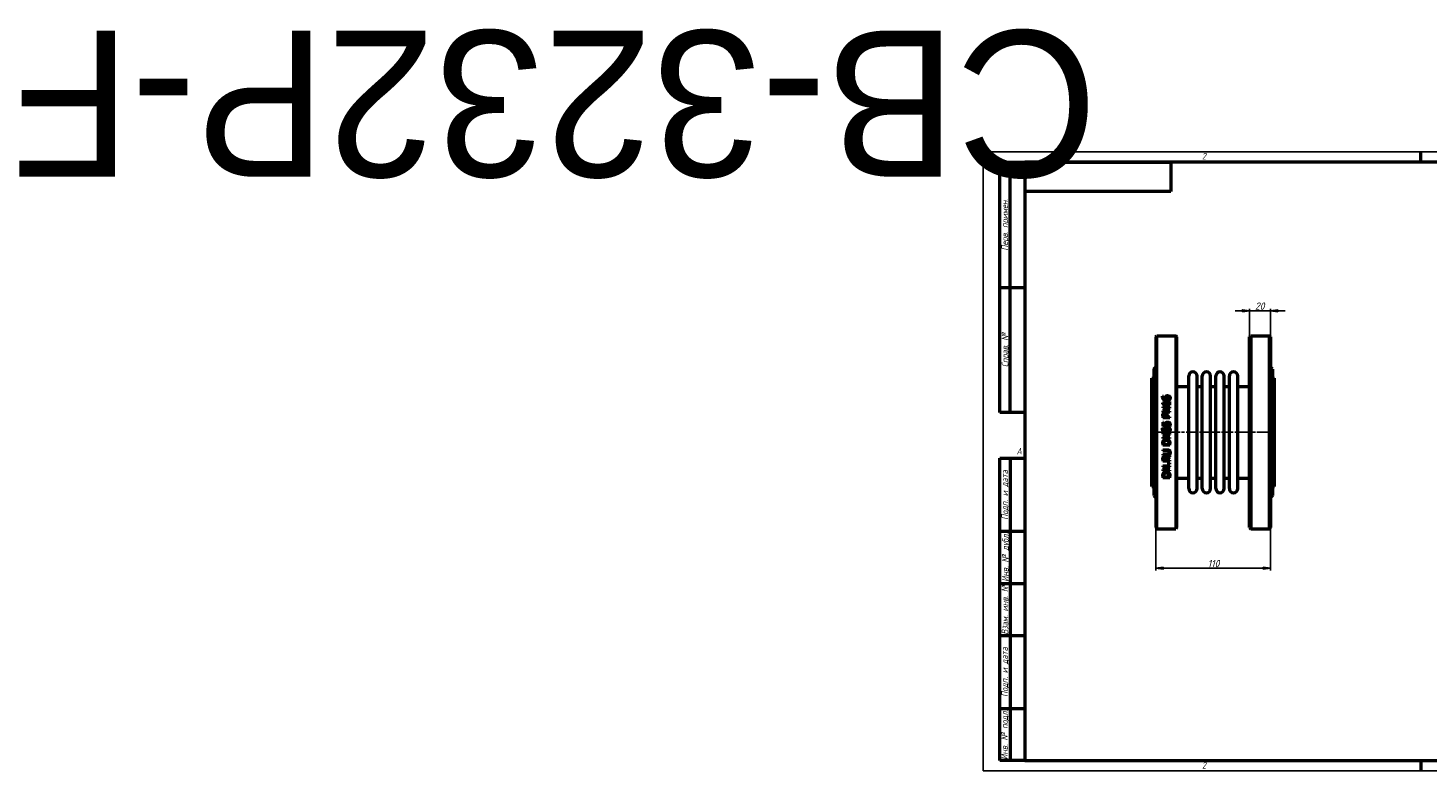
# Model space of a CAD drawing. Header units: millimetres. Extents: x -917 to 5364, y -139 to 713.
# Tile 1 of 4: x -917 to 427, y 0 to 713. Entities that reach past the tile are written whole.
import ezdxf
from ezdxf.enums import TextEntityAlignment as Align

# ---------------------------------------------------------------- set-up
doc = ezdxf.new("R2018")
doc.units = ezdxf.units.MM
doc.header["$LTSCALE"] = 2
doc.linetypes.add('CHAIN', pattern=[0.7087, 0.4724, -0.0591, 0.1181, -0.0591])
for name, color, linetype, lineweight in [('Видимый контур (ГОСТ)', 7, 'Continuous', 50), ('Кромка (ГОСТ)', 7, 'Continuous', 50), ('Обозначение (ГОСТ)', 7, 'Continuous', 25), ('Осевая линия (ГОСТ)', 7, 'Continuous', 25), ('Размер (ГОСТ)', 7, 'Continuous', 25), ('Эскизная геометрия (ГОСТ)', 7, 'Continuous', 50)]:
    doc.layers.add(name, color=color, linetype=linetype, lineweight=lineweight)
doc.styles.add('Альтернативный текст (ГОСТ)', font='arial.ttf', dxfattribs={"width": 0.8})
doc.styles.add('Обычный текст (ГОСТ)', font='GOST Common Italic.ttf')
doc.dimstyles.new('Обычный (ГОСТ)', dxfattribs={"dimscale": 2, "dimtxt": 3.5, "dimasz": 3.5, "dimexe": 1, "dimexo": 0, "dimgap": 0.5, "dimtad": 1, "dimtxsty": 'Обычный текст (ГОСТ)', "dimblk": 'Filled-1', "dimcen": 0.09, "dimdle": 15, "dimclrd": 256, "dimclre": 256, "dimclrt": 256, "dimazin": 2, "dimtfac": 0.714286, "dimtdec": 3, "dimtmove": 0, "dimatfit": 3, "dimfxl": 1, "dimtolj": 1, "dimlwd": 25, "dimlwe": 25, "dimarcsym": 0})

# ---------------------------------------------------------------- blocks, each defined once
blk = doc.blocks.new('Рамки ГОСТ - Рамка')
at = {"layer": 'Кромка (ГОСТ)', "lineweight": 25}
for p, q in [((0, 0), (0, 297)), ((0, 297), (420, 297)), ((420, 297), (420, 0)), ((420, 0), (0, 0))]:
    blk.add_line(p, q, dxfattribs=at)
at = {"layer": 'Кромка (ГОСТ)'}
for p, q in [((210, 292), (210, 297)), ((415, 292), (20, 292)), ((20, 292), (20, 5)), ((415, 5), (415, 292)), ((20, 5), (415, 5)), ((210, 5), (210, 0))]:
    blk.add_line(p, q, dxfattribs=at)
at = {"layer": 'Кромка (ГОСТ)', "char_height": 3.17, "attachment_point": 1, "style": 'Альтернативный текст (ГОСТ)'}
for s, insert, width in [('\\fGOST Common|b0|i1;{\\H3.1700;2}', (105, 296.5), 5.2328), ('\\fGOST Common|b0|i1;{\\H3.1700;1}', (315.02, 296.44), 5.2327), ('\\fGOST Common|b0|i1;{\\H3.1700;A}', (16, 155), 5.1335), ('\\fGOST Common|b0|i1;{\\H3.1700;A}', (416, 148.5), 5.0704), ('\\fGOST Common|b0|i1;{\\H3.1700;2}', (104.99, 4.3), 5.2328), ('\\fGOST Common|b0|i1;{\\H3.1700;1}', (315, 4.14), 6.6287), ('\\fGOST Common|b0|i1;{\\H3.1700;Формат А3}', (370, 4.39), 25.2103)]:
    blk.add_mtext(s, dxfattribs=dict(at, insert=insert, width=width))
blk = doc.blocks.new('ГОСТ - Доп. графы 1')
at = {"layer": 'Эскизная геометрия (ГОСТ)'}
for p, q in [((-12, 0), (-12, 145)), ((-12, 145), (0, 145)), ((-7, 145), (-7, 0)), ((-12, 110), (-7, 110)), ((-7, 110), (0, 110)), ((-12, 85), (-7, 85)), ((-7, 85), (0, 85)), ((-12, 60), (-7, 60)), ((-7, 60), (0, 60)), ((-12, 25), (-7, 25)), ((-7, 25), (0, 25)), ((0, 0), (-12, 0))]:
    blk.add_line(p, q, dxfattribs=at)
at = {"layer": 'Обозначение (ГОСТ)', "char_height": 3.17, "attachment_point": 5, "rotation": 90, "style": 'Альтернативный текст (ГОСТ)'}
for s, insert, width in [('\\fGOST Common|b0|i1;{\\H3.1700;Подп. и дата}', (-9.37, 127.41), 34.7679), ('\\fGOST Common|b0|i1;{\\H3.1700;Инв. № дубл.}', (-8.95, 97.55), 24.8438), ('\\fGOST Common|b0|i1;{\\H3.1700;Взам. инв. №}', (-9.58, 72.53), 24.8669), ('\\fGOST Common|b0|i1;{\\H3.1700;Подп. и дата}', (-9.5, 42.47), 35.1486), ('\\fGOST Common|b0|i1;{\\H3.1700;Инв. № подл.}', (-9.5, 12.41), 24.9618)]:
    blk.add_mtext(s, dxfattribs=dict(at, insert=insert, width=width))
at = {"layer": 'Обозначение (ГОСТ)', "lineweight": 30, "flags": 17}
for tag, p in [('Подп._и_дата_2', (-3.53, 127.51)), ('Инв._номер_дубликата', (-3.41, 97.47)), ('Взамен_инв._номера', (-3.46, 72.53)), ('Подп._и_дата_1', (-3.42, 42.35)), ('ИНВЕНТАРНЫЙ_НОМЕР', (-3.33, 12.68))]:
    blk.add_attdef(tag, text='', height=3.17, rotation=90, dxfattribs=at).set_placement(p, align=Align.MIDDLE_CENTER)
blk = doc.blocks.new('ГОСТ - Доп. графы 2')
at = {"layer": 'Эскизная геометрия (ГОСТ)'}
for p, q in [((-12, 0), (-12, 120)), ((-12, 120), (0, 120)), ((-7, 0), (-7, 120)), ((-12, 60), (0, 60)), ((0, 0), (-12, 0))]:
    blk.add_line(p, q, dxfattribs=at)
at = {"layer": 'Обозначение (ГОСТ)', "char_height": 3.17, "attachment_point": 5, "rotation": 90, "style": 'Альтернативный текст (ГОСТ)'}
for s, insert, width in [('\\fGOST Common|b0|i1;{\\H3.1700;Перв. примен.}', (-9.19, 90.05), 60.0143), ('\\fGOST Common|b0|i1;{\\H3.1700;Справ. №}', (-9.1, 30), 59.9357)]:
    blk.add_mtext(s, dxfattribs=dict(at, insert=insert, width=width))
at = {"layer": 'Обозначение (ГОСТ)', "lineweight": 30, "flags": 17}
for tag, p in [('Первичная_применяемость', (-3.65, 90.03)), ('Справочный_номер', (-3.55, 30.02))]:
    blk.add_attdef(tag, text='', height=3.17, rotation=90, dxfattribs=at).set_placement(p, align=Align.MIDDLE_CENTER)
blk = doc.blocks.new('ГОСТ - Доп. графы 3')
at = {"layer": 'Эскизная геометрия (ГОСТ)'}
for p, q in [((0, 0), (70, 0)), ((70, 0), (70, -14)), ((70, -14), (0, -14))]:
    blk.add_line(p, q, dxfattribs=at)
at = {"layer": 'Обозначение (ГОСТ)', "lineweight": 30}
blk.add_attdef('ОБОЗНАЧЕНИЕ', text='', height=5, rotation=180, dxfattribs=at).set_placement((34.94, -6.97), align=Align.MIDDLE_CENTER)
blk = doc.blocks.new('Filled-1')
at = {"color": 0}
for p, q in [((0, 0), (-1, 0.14)), ((-1, 0.14), (-1, -0.14)), ((-1, 0), (0, 0)), ((-1, -0.14), (0, 0))]:
    blk.add_line(p, q, dxfattribs=at)
at = {"color": 0, "flags": 128}
blk.add_lwpolyline([(-1, -0.14), (0, 0), (-1, 0.14), (-1, -0.14)], dxfattribs=at)
at = {"color": 0}
blk.add_solid([(-1, -0.14), (0, 0), (-1, 0.14), (-1, -0.14)], dxfattribs=at)
blk = doc.blocks.new('*D9')
at = {"layer": 'Defpoints', "color": 0, "linetype": 'Continuous', "transparency": 16777216}
for p in [(165.7, 233.5), (275.7, 233.5), (275.7, 194.5)]:
    blk.add_point(p, dxfattribs=at)
at = {"layer": 'Размер (ГОСТ)', "linetype": 'Continuous', "lineweight": 25, "transparency": 16777216}
for p, q in [((165.7, 233.5), (165.7, 192.5)), ((275.7, 233.5), (275.7, 192.5)), ((172.7, 194.5), (268.7, 194.5))]:
    blk.add_line(p, q, dxfattribs=at)
at = {"layer": 'Размер (ГОСТ)', "linetype": 'Continuous', "lineweight": 25, "transparency": 16777216, "xscale": 7, "yscale": 7, "zscale": 7, "rotation": 180}
blk.add_blockref('Filled-1', (165.7, 194.5), dxfattribs=at)
at = {"layer": 'Размер (ГОСТ)', "linetype": 'Continuous', "lineweight": 25, "transparency": 16777216, "xscale": 7, "yscale": 7, "zscale": 7}
blk.add_blockref('Filled-1', (275.7, 194.5), dxfattribs=at)
at = {"layer": 'Размер (ГОСТ)', "linetype": 'Continuous', "lineweight": 25, "transparency": 16777216, "insert": (215.4, 202.5), "char_height": 7, "attachment_point": 1, "style": 'Обычный текст (ГОСТ)'}
blk.add_mtext('\\A1;110', dxfattribs=at)
blk = doc.blocks.new('*D14')
at = {"layer": 'Defpoints', "color": 0, "linetype": 'Continuous', "transparency": 16777216}
for p in [(275.7, 441.5), (255.7, 416.5), (275.7, 416.5)]:
    blk.add_point(p, dxfattribs=at)
at = {"layer": 'Размер (ГОСТ)', "linetype": 'Continuous', "lineweight": 25, "transparency": 16777216}
for p, q in [((255.7, 416.5), (255.7, 443.5)), ((275.7, 416.5), (275.7, 443.5)), ((248.7, 441.5), (241.7, 441.5)), ((255.7, 441.5), (262.7, 441.5)), ((262.7, 441.5), (268.7, 441.5)), ((275.7, 441.5), (268.7, 441.5)), ((282.7, 441.5), (289.7, 441.5))]:
    blk.add_line(p, q, dxfattribs=at)
at = {"layer": 'Размер (ГОСТ)', "linetype": 'Continuous', "lineweight": 25, "transparency": 16777216, "xscale": 7, "yscale": 7, "zscale": 7}
blk.add_blockref('Filled-1', (255.7, 441.5), dxfattribs=at)
at = {"layer": 'Размер (ГОСТ)', "linetype": 'Continuous', "lineweight": 25, "transparency": 16777216, "xscale": 7, "yscale": 7, "zscale": 7, "rotation": 180}
blk.add_blockref('Filled-1', (275.7, 441.5), dxfattribs=at)
at = {"layer": 'Размер (ГОСТ)', "linetype": 'Continuous', "lineweight": 25, "transparency": 16777216, "insert": (260.8, 449.5), "char_height": 7, "attachment_point": 1, "style": 'Обычный текст (ГОСТ)'}
blk.add_mtext('\\A1;20', dxfattribs=at)

msp = doc.modelspace()

# ---------------------------------------------------------------- linework, layer by layer
at = {"layer": 'Видимый контур (ГОСТ)'}
for p, q in [((165.697, 416.453), (166.697, 417.453)), ((166.697, 232.453), (166.697, 417.453)), ((166.697, 417.453), (184.697, 417.453)), ((184.697, 417.453), (184.697, 232.453)), ((185.697, 416.453), (184.697, 417.453)), ((255.697, 416.453), (256.697, 417.453)), ((256.697, 417.453), (274.697, 417.453)), ((256.697, 417.453), (256.697, 232.453)), ((274.697, 232.453), (274.697, 417.453)), ((275.697, 416.453), (274.697, 417.453)), ((165.697, 416.453), (165.697, 233.453)), ((185.697, 233.453), (185.697, 416.453)), ((255.697, 233.453), (255.697, 416.453)), ((275.697, 416.453), (275.697, 233.453)), ((161.697, 272.953), (161.697, 376.953)), ((161.697, 376.953), (163.697, 376.953)), ((163.697, 385.453), (165.697, 387.453)), ((163.697, 385.453), (163.697, 264.453)), ((197.197, 270.953), (197.197, 378.953)), ((205.197, 270.953), (205.197, 378.953)), ((210.197, 270.953), (210.197, 378.953)), ((218.197, 270.953), (218.197, 378.953)), ((223.197, 270.953), (223.197, 378.953)), ((231.197, 270.953), (231.197, 378.953)), ((236.197, 270.953), (236.197, 378.953)), ((244.197, 270.953), (244.197, 378.953)), ((277.697, 385.453), (275.697, 387.453)), ((277.697, 385.453), (277.697, 264.453)), ((277.697, 376.953), (279.697, 376.953)), ((279.697, 272.953), (279.697, 376.953)), ((185.697, 368.953), (196.197, 368.953)), ((206.197, 368.953), (209.197, 368.953)), ((219.197, 368.953), (222.197, 368.953)), ((232.197, 368.953), (235.197, 368.953)), ((245.197, 368.953), (255.697, 368.953)), ((172.204, 359.522), (173.106, 359.522)), ((172.216, 353.174), (172.216, 352.448)), ((172.216, 353.174), (178.524, 353.174)), ((173.106, 359.482), (173.106, 359.522)), ((173.832, 351.001), (173.191, 351.001)), ((173.832, 351.001), (173.832, 352.272)), ((178.524, 352.272), (173.832, 352.272)), ((178.524, 354.416), (178.524, 353.174)), ((178.524, 354.416), (179.238, 354.416)), ((178.524, 352.272), (178.524, 351.001)), ((179.238, 351.001), (178.524, 351.001)), ((179.238, 351.001), (179.238, 354.416)), ((172.238, 349.231), (179.238, 349.231)), ((172.238, 349.231), (172.238, 348.364)), ((177.781, 348.364), (172.238, 348.364)), ((177.781, 348.364), (172.238, 345.544)), ((172.238, 345.544), (172.238, 344.223)), ((179.238, 344.223), (172.238, 344.223)), ((172.238, 340.671), (172.238, 338.913)), ((179.238, 338.913), (172.238, 338.913)), ((173.044, 339.843), (173.044, 340.615)), ((173.044, 339.843), (175.835, 339.843)), ((173.203, 345.09), (179.238, 348.188)), ((173.203, 345.09), (179.238, 345.09)), ((175.835, 340.479), (175.835, 339.843)), ((176.629, 339.843), (176.629, 340.632)), ((176.629, 339.843), (179.238, 339.843)), ((179.238, 348.188), (179.238, 349.231)), ((179.238, 344.223), (179.238, 345.09)), ((179.238, 338.913), (179.238, 339.843)), ((172.204, 329.02), (173.106, 329.02)), ((172.238, 334.658), (172.238, 330.818)), ((172.238, 334.658), (173.061, 334.658)), ((175.846, 330.818), (172.238, 330.818)), ((172.238, 323.983), (179.238, 323.983)), ((172.238, 323.983), (172.238, 323.115)), ((177.781, 323.115), (172.238, 323.115)), ((177.781, 323.115), (172.238, 320.295)), ((173.061, 331.72), (173.061, 334.658)), ((173.061, 331.72), (174.927, 331.72)), ((173.106, 328.98), (173.106, 329.02)), ((173.203, 319.842), (179.238, 322.939)), ((177.996, 330.597), (177.996, 330.529)), ((178.989, 330.529), (177.996, 330.529)), ((179.238, 322.939), (179.238, 323.983)), ((172.238, 320.295), (172.238, 318.974)), ((179.238, 318.974), (172.238, 318.974)), ((172.238, 314.039), (172.238, 312.445)), ((179.238, 312.445), (172.238, 312.445)), ((173.044, 313.375), (173.044, 314.084)), ((173.044, 313.375), (178.433, 313.375)), ((173.203, 319.842), (179.238, 319.842)), ((178.433, 314.084), (178.433, 313.375)), ((179.238, 318.974), (179.238, 319.842)), ((179.238, 312.445), (179.238, 314.056)), ((172.238, 308.105), (172.238, 307.175)), ((172.238, 308.105), (176.606, 308.105)), ((176.629, 307.175), (172.238, 307.175)), ((172.238, 303.97), (176.606, 303.97)), ((172.238, 303.97), (172.238, 303.039)), ((176.606, 303.039), (172.238, 303.039)), ((172.238, 298.955), (172.238, 297.151)), ((179.238, 297.151), (172.238, 297.151)), ((173.044, 298.082), (173.044, 299.006)), ((173.044, 298.082), (175.676, 298.082)), ((175.676, 298.898), (175.676, 298.082)), ((179.238, 302.569), (176.192, 300.078)), ((176.453, 299.148), (179.238, 301.36)), ((176.453, 298.082), (176.453, 299.148)), ((176.453, 298.082), (179.238, 298.082)), ((179.238, 301.36), (179.238, 302.569)), ((179.238, 297.151), (179.238, 298.082)), ((172.238, 292.817), (172.238, 291.949)), ((172.238, 292.817), (179.238, 292.817)), ((177.781, 291.949), (172.238, 289.13)), ((177.781, 291.949), (172.238, 291.949)), ((172.238, 289.13), (172.238, 287.808)), ((179.238, 287.808), (172.238, 287.808)), ((172.238, 282.873), (172.238, 281.279)), ((173.044, 282.21), (173.044, 282.919)), ((173.044, 282.21), (178.433, 282.21)), ((173.203, 288.676), (179.238, 291.774)), ((173.203, 288.676), (179.238, 288.676)), ((177.9, 295.54), (179.238, 295.54)), ((177.9, 295.54), (177.9, 294.417)), ((179.238, 294.417), (177.9, 294.417)), ((178.433, 282.919), (178.433, 282.21)), ((179.238, 294.417), (179.238, 295.54)), ((179.238, 291.774), (179.238, 292.817)), ((179.238, 287.808), (179.238, 288.676)), ((179.238, 281.279), (179.238, 282.89)), ((161.697, 272.953), (163.697, 272.953)), ((179.238, 281.279), (172.238, 281.279)), ((185.697, 280.953), (196.197, 280.953)), ((206.197, 280.953), (209.197, 280.953)), ((219.197, 280.953), (222.197, 280.953)), ((232.197, 280.953), (235.197, 280.953)), ((245.197, 280.953), (255.697, 280.953)), ((277.697, 272.953), (279.697, 272.953)), ((163.697, 264.453), (165.697, 262.453)), ((277.697, 264.453), (275.697, 262.453)), ((165.697, 233.453), (166.697, 232.453)), ((166.697, 232.453), (184.697, 232.453)), ((185.697, 233.453), (184.697, 232.453)), ((255.697, 233.453), (256.697, 232.453)), ((256.697, 232.453), (274.697, 232.453)), ((275.697, 233.453), (274.697, 232.453))]:
    msp.add_line(p, q, dxfattribs=at)
for centre, radius, start, end in [((201.197, 378.953), 4, 0, 180), ((214.197, 378.953), 4, 0, 180), ((227.197, 378.953), 4, 0, 180), ((240.197, 378.953), 4, 0, 180), ((196.197, 369.953), 1, 270, 0), ((206.197, 369.953), 1, 180, 270), ((209.197, 369.953), 1, 270, 0), ((219.197, 369.953), 1, 180, 270), ((222.197, 369.953), 1, 270, 0), ((232.197, 369.953), 1, 180, 270), ((235.197, 369.953), 1, 270, 0), ((245.197, 369.953), 1, 180, 270), ((196.197, 279.953), 1, 0, 90), ((201.197, 270.953), 4, 180, 0), ((206.197, 279.953), 1, 90, 180), ((209.197, 279.953), 1, 0, 90), ((214.197, 270.953), 4, 180, 0), ((219.197, 279.953), 1, 90, 180), ((222.197, 279.953), 1, 0, 90), ((227.197, 270.953), 4, 180, 0), ((232.197, 279.953), 1, 90, 180), ((235.197, 279.953), 1, 0, 90), ((240.197, 270.953), 4, 180, 0), ((245.197, 279.953), 1, 90, 180)]:
    msp.add_arc(centre, radius, start, end, dxfattribs=at)
for points, knots in [([(172.108, 358.727), (172.108, 358.814), (172.11, 358.902), (172.133, 359.272), (172.174, 359.431), (172.204, 359.522)], [0, 0, 0, 0, 0.028025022, 0.028025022, 0.119648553, 0.119648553, 0.119648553, 0.119648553]), ([(173.237, 356.356), (172.976, 356.542), (172.759, 356.766), (172.465, 357.207), (172.342, 357.434), (172.149, 358.051), (172.108, 358.39), (172.108, 358.727)], [0, 0, 0, 0, 0.098245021, 0.098245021, 0.166242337, 0.166242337, 0.242205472, 0.242205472, 0.242205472, 0.242205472]), ([(173.191, 351.001), (173.191, 351.204), (173.179, 351.422), (173.099, 351.845), (173.036, 351.991), (172.918, 352.167), (172.853, 352.23), (172.703, 352.328), (172.623, 352.364), (172.435, 352.421), (172.325, 352.439), (172.216, 352.448)], [0, 0, 0, 0, 0.063435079, 0.063435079, 0.134385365, 0.134385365, 0.187898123, 0.187898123, 0.237902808, 0.237902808, 0.300215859, 0.300215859, 0.300215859, 0.300215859]), ([(173.106, 359.482), (173.064, 359.401), (173.03, 359.3), (172.946, 359.006), (172.919, 358.816), (172.919, 358.603)], [0, 0, 0, 0, 0.0291138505, 0.0291138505, 0.0989085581, 0.0989085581, 0.0989085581, 0.0989085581]), ([(172.919, 358.603), (172.919, 358.337), (172.96, 358.074), (173.151, 357.608), (173.281, 357.415), (173.596, 357.105), (173.808, 356.941), (174.485, 356.662), (174.876, 356.588), (175.256, 356.555)], [0, 0, 0, 0, 0.085384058, 0.085384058, 0.160040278, 0.160040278, 0.222385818, 0.222385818, 0.289044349, 0.289044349, 0.289044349, 0.289044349]), ([(176.164, 355.59), (175.815, 355.59), (175.464, 355.611), (174.539, 355.742), (174.151, 355.879), (173.681, 356.076), (173.45, 356.203), (173.237, 356.356)], [0, 0, 0, 0, 0.104541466, 0.104541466, 0.280524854, 0.280524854, 0.472301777, 0.472301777, 0.472301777, 0.472301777]), ([(174.768, 358.013), (174.768, 358.146), (174.775, 358.281), (174.799, 358.48), (174.81, 358.547), (174.851, 358.746), (174.888, 358.861), (175.011, 359.12), (175.093, 359.248), (175.182, 359.368)], [0, 0, 0, 0, 0.042884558, 0.042884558, 0.064378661, 0.064378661, 0.108156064, 0.108156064, 0.154987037, 0.154987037, 0.154987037, 0.154987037]), ([(175.256, 356.555), (175.16, 356.693), (175.075, 356.837), (174.899, 357.203), (174.855, 357.364), (174.79, 357.614), (174.768, 357.813), (174.768, 358.013)], [0, 0, 0, 0, 0.052691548, 0.052691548, 0.128281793, 0.128281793, 0.389447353, 0.389447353, 0.389447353, 0.389447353]), ([(175.182, 359.368), (175.277, 359.495), (175.388, 359.609), (175.68, 359.834), (175.841, 359.912), (176.133, 360.025), (176.304, 360.067), (176.64, 360.118), (176.805, 360.129), (176.969, 360.129)], [0, 0, 0, 0, 0.049881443, 0.049881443, 0.113903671, 0.113903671, 0.194416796, 0.194416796, 0.269283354, 0.269283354, 0.269283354, 0.269283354]), ([(175.789, 358.699), (175.722, 358.613), (175.67, 358.52), (175.554, 358.202), (175.546, 357.939), (175.546, 357.803)], [0, 0, 0, 0, 0.034190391, 0.034190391, 0.108330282, 0.108330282, 0.108330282, 0.108330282]), ([(175.546, 357.803), (175.546, 357.679), (175.556, 357.555), (175.601, 357.305), (175.636, 357.182), (175.746, 356.885), (175.831, 356.716), (175.931, 356.555)], [0, 0, 0, 0, 0.039780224, 0.039780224, 0.081467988, 0.081467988, 0.142344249, 0.142344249, 0.142344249, 0.142344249]), ([(177.009, 359.176), (176.832, 359.176), (176.649, 359.161), (176.332, 359.087), (176.214, 359.038), (175.986, 358.904), (175.88, 358.809), (175.789, 358.699)], [0, 0, 0, 0, 0.052985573, 0.052985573, 0.098119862, 0.098119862, 0.153706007, 0.153706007, 0.153706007, 0.153706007]), ([(175.931, 356.555), (175.997, 356.551), (176.063, 356.547), (176.155, 356.542), (176.235, 356.538), (176.374, 356.538)], [0, 0, 0, 0, 0.0197676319, 0.0197676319, 0.0276733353, 0.0276733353, 0.0276733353, 0.0276733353]), ([(178.751, 356.362), (178.614, 356.232), (178.459, 356.123), (178.032, 355.888), (177.78, 355.808), (177.419, 355.701), (177.166, 355.656), (176.667, 355.601), (176.413, 355.59), (176.164, 355.59)], [0, 0, 0, 0, 0.058193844, 0.058193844, 0.148452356, 0.148452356, 0.329687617, 0.329687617, 0.508813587, 0.508813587, 0.508813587, 0.508813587]), ([(176.374, 356.538), (176.624, 356.538), (176.889, 356.55), (177.572, 356.653), (177.82, 356.772), (178.069, 356.913), (178.151, 356.97), (178.223, 357.037)], [0, 0, 0, 0, 0.075139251, 0.075139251, 0.207362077, 0.207362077, 0.277648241, 0.277648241, 0.277648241, 0.277648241]), ([(176.969, 360.129), (177.158, 360.129), (177.345, 360.112), (177.917, 360), (178.197, 359.857), (178.504, 359.666), (178.622, 359.575), (178.728, 359.47)], [0, 0, 0, 0, 0.056471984, 0.056471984, 0.175381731, 0.175381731, 0.261265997, 0.261265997, 0.261265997, 0.261265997]), ([(178.62, 357.911), (178.62, 358.086), (178.591, 358.259), (178.459, 358.562), (178.37, 358.685), (178.172, 358.87), (178.047, 358.967), (177.717, 359.094), (177.579, 359.126), (177.299, 359.167), (177.153, 359.176), (177.009, 359.176)], [0, 0, 0, 0, 0.056285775, 0.056285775, 0.105240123, 0.105240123, 0.14030862, 0.14030862, 0.163110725, 0.163110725, 0.18642809, 0.18642809, 0.18642809, 0.18642809]), ([(178.223, 357.037), (178.315, 357.119), (178.398, 357.212), (178.486, 357.354), (178.542, 357.449), (178.608, 357.699), (178.62, 357.804), (178.62, 357.911)], [0, 0, 0, 0, 0.0381123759, 0.0381123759, 0.0525461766, 0.0525461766, 0.0626760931, 0.0626760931, 0.0626760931, 0.0626760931]), ([(178.728, 359.47), (178.867, 359.336), (178.987, 359.189), (179.152, 358.917), (179.232, 358.764), (179.358, 358.35), (179.386, 358.128), (179.386, 357.905)], [0, 0, 0, 0, 0.060171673, 0.060171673, 0.100723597, 0.100723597, 0.144138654, 0.144138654, 0.144138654, 0.144138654]), ([(179.386, 357.905), (179.386, 357.75), (179.373, 357.596), (179.315, 357.291), (179.271, 357.144), (179.158, 356.886), (179.095, 356.775), (178.942, 356.558), (178.852, 356.456), (178.751, 356.362)], [0, 0, 0, 0, 0.04962549, 0.04962549, 0.099007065, 0.099007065, 0.139769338, 0.139769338, 0.182858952, 0.182858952, 0.182858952, 0.182858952]), ([(172.238, 340.671), (172.238, 340.871), (172.246, 341.075), (172.288, 341.487), (172.321, 341.671), (172.432, 342.073), (172.533, 342.299), (172.675, 342.504)], [0, 0, 0, 0, 0.060643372, 0.060643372, 0.126283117, 0.126283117, 0.223531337, 0.223531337, 0.223531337, 0.223531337]), ([(172.675, 342.504), (172.767, 342.638), (172.873, 342.76), (173.132, 342.988), (173.29, 343.093), (173.598, 343.231), (173.747, 343.274), (174.047, 343.327), (174.198, 343.338), (174.349, 343.338)], [0, 0, 0, 0, 0.049440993, 0.049440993, 0.104273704, 0.104273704, 0.150681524, 0.150681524, 0.195666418, 0.195666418, 0.195666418, 0.195666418]), ([(173.311, 341.863), (173.231, 341.743), (173.174, 341.612), (173.098, 341.348), (173.044, 341.097), (173.044, 340.615)], [0, 0, 0, 0, 0.0436253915, 0.0436253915, 0.0837128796, 0.0837128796, 0.0837128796, 0.0837128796]), ([(174.377, 342.368), (174.186, 342.368), (173.993, 342.342), (173.705, 342.229), (173.606, 342.171), (173.437, 342.028), (173.368, 341.95), (173.311, 341.863)], [0, 0, 0, 0, 0.057405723, 0.057405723, 0.09271543, 0.09271543, 0.124484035, 0.124484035, 0.124484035, 0.124484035]), ([(174.349, 343.338), (174.564, 343.338), (174.776, 343.31), (175.17, 343.2), (175.355, 343.123), (175.662, 342.94), (175.789, 342.841), (175.903, 342.725)], [0, 0, 0, 0, 0.064694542, 0.064694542, 0.122781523, 0.122781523, 0.171693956, 0.171693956, 0.171693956, 0.171693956]), ([(175.415, 341.97), (175.335, 342.05), (175.247, 342.122), (175.038, 342.248), (174.921, 342.294), (174.658, 342.355), (174.516, 342.368), (174.377, 342.368)], [0, 0, 0, 0, 0.03415115, 0.03415115, 0.073821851, 0.073821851, 0.115640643, 0.115640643, 0.115640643, 0.115640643]), ([(175.835, 340.479), (175.835, 340.654), (175.828, 340.837), (175.783, 341.266), (175.741, 341.412), (175.689, 341.572), (175.649, 341.66), (175.548, 341.827), (175.486, 341.903), (175.415, 341.97)], [0, 0, 0, 0, 0.053358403, 0.053358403, 0.131315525, 0.131315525, 0.23727529, 0.23727529, 0.34415482, 0.34415482, 0.34415482, 0.34415482]), ([(175.903, 342.725), (176.076, 342.549), (176.219, 342.351), (176.464, 341.868), (176.524, 341.633), (176.61, 341.2), (176.629, 340.91), (176.629, 340.632)], [0, 0, 0, 0, 0.074883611, 0.074883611, 0.164962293, 0.164962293, 0.319440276, 0.319440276, 0.319440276, 0.319440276]), ([(172.108, 328.226), (172.108, 328.363), (172.114, 328.502), (172.137, 328.729), (172.156, 328.876), (172.204, 329.02)], [0, 0, 0, 0, 0.0412131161, 0.0412131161, 0.0684503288, 0.0684503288, 0.0684503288, 0.0684503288]), ([(173.237, 325.855), (172.954, 326.056), (172.72, 326.305), (172.419, 326.79), (172.293, 327.039), (172.137, 327.654), (172.108, 327.94), (172.108, 328.226)], [0, 0, 0, 0, 0.104290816, 0.104290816, 0.171394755, 0.171394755, 0.226522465, 0.226522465, 0.226522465, 0.226522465]), ([(173.106, 328.98), (173.056, 328.883), (173.015, 328.754), (172.961, 328.542), (172.919, 328.364), (172.919, 328.101)], [0, 0, 0, 0, 0.0329192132, 0.0329192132, 0.056127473, 0.056127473, 0.056127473, 0.056127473]), ([(172.919, 328.101), (172.919, 327.841), (172.958, 327.584), (173.139, 327.127), (173.265, 326.937), (173.587, 326.606), (173.794, 326.455), (174.44, 326.169), (174.856, 326.088), (175.256, 326.053)], [0, 0, 0, 0, 0.078008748, 0.078008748, 0.147615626, 0.147615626, 0.216622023, 0.216622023, 0.307839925, 0.307839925, 0.307839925, 0.307839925]), ([(176.164, 325.089), (175.613, 325.089), (175.05, 325.14), (174.204, 325.356), (173.714, 325.512), (173.237, 325.855)], [0, 0, 0, 0, 0.165253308, 0.165253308, 0.261921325, 0.261921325, 0.261921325, 0.261921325]), ([(174.768, 327.511), (174.768, 327.73), (174.786, 327.959), (174.857, 328.257), (174.89, 328.369), (175.024, 328.638), (175.1, 328.756), (175.182, 328.867)], [0, 0, 0, 0, 0.065818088, 0.065818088, 0.091894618, 0.091894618, 0.114155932, 0.114155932, 0.114155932, 0.114155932]), ([(175.256, 326.053), (175.111, 326.262), (174.99, 326.486), (174.853, 326.855), (174.768, 327.115), (174.768, 327.511)], [0, 0, 0, 0, 0.076414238, 0.076414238, 0.117892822, 0.117892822, 0.117892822, 0.117892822]), ([(174.887, 332.355), (174.887, 332.572), (174.898, 332.798), (174.964, 333.265), (175.015, 333.415), (175.122, 333.681), (175.215, 333.835), (175.324, 333.978)], [0, 0, 0, 0, 0.065120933, 0.065120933, 0.141791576, 0.141791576, 0.270531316, 0.270531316, 0.270531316, 0.270531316]), ([(174.927, 331.72), (174.914, 331.82), (174.904, 331.921), (174.893, 332.1), (174.887, 332.227), (174.887, 332.355)], [0, 0, 0, 0, 0.0303580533, 0.0303580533, 0.0541024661, 0.0541024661, 0.0541024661, 0.0541024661]), ([(175.182, 328.867), (175.323, 329.055), (175.494, 329.209), (175.805, 329.392), (175.989, 329.485), (176.492, 329.605), (176.732, 329.627), (176.969, 329.627)], [0, 0, 0, 0, 0.070456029, 0.070456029, 0.108389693, 0.108389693, 0.140697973, 0.140697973, 0.140697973, 0.140697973]), ([(175.324, 333.978), (175.437, 334.127), (175.569, 334.255), (175.972, 334.534), (176.207, 334.601), (176.555, 334.681), (176.79, 334.698), (177.015, 334.698)], [0, 0, 0, 0, 0.056173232, 0.056173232, 0.147274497, 0.147274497, 0.30237119, 0.30237119, 0.30237119, 0.30237119]), ([(175.789, 328.197), (175.706, 328.092), (175.646, 327.974), (175.606, 327.83), (175.595, 327.788), (175.557, 327.577), (175.546, 327.439), (175.546, 327.301)], [0, 0, 0, 0, 0.0403595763, 0.0403595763, 0.0450397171, 0.0450397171, 0.0534991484, 0.0534991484, 0.0534991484, 0.0534991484]), ([(175.546, 327.301), (175.546, 327.096), (175.574, 326.896), (175.678, 326.55), (175.761, 326.326), (175.931, 326.053)], [0, 0, 0, 0, 0.061450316, 0.061450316, 0.108350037, 0.108350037, 0.108350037, 0.108350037]), ([(175.999, 333.348), (175.911, 333.249), (175.846, 333.135), (175.709, 332.775), (175.676, 332.479), (175.676, 332.202)], [0, 0, 0, 0, 0.039942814, 0.039942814, 0.115725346, 0.115725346, 0.115725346, 0.115725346]), ([(175.676, 332.202), (175.676, 332.013), (175.687, 331.824), (175.741, 331.35), (175.805, 331.006), (175.846, 330.818)], [0, 0, 0, 0, 0.057029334, 0.057029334, 0.143330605, 0.143330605, 0.143330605, 0.143330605]), ([(177.009, 328.674), (176.754, 328.674), (176.502, 328.644), (176.213, 328.532), (176.116, 328.487), (175.93, 328.35), (175.856, 328.278), (175.789, 328.197)], [0, 0, 0, 0, 0.07659632, 0.07659632, 0.10326947, 0.10326947, 0.125391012, 0.125391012, 0.125391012, 0.125391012]), ([(175.931, 326.053), (175.997, 326.049), (176.064, 326.046), (176.155, 326.04), (176.236, 326.036), (176.374, 326.036)], [0, 0, 0, 0, 0.0198660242, 0.0198660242, 0.0275142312, 0.0275142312, 0.0275142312, 0.0275142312]), ([(177.009, 333.745), (176.795, 333.745), (176.583, 333.72), (176.357, 333.627), (176.272, 333.588), (176.112, 333.469), (176.052, 333.412), (175.999, 333.348)], [0, 0, 0, 0, 0.0641724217, 0.0641724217, 0.082278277, 0.082278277, 0.0952370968, 0.0952370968, 0.0952370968, 0.0952370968]), ([(178.751, 325.86), (178.559, 325.677), (178.331, 325.537), (177.898, 325.343), (177.636, 325.244), (176.895, 325.112), (176.523, 325.089), (176.164, 325.089)], [0, 0, 0, 0, 0.079484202, 0.079484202, 0.142378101, 0.142378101, 0.199759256, 0.199759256, 0.199759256, 0.199759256]), ([(176.374, 326.036), (176.784, 326.036), (177.205, 326.07), (177.631, 326.205), (177.787, 326.259), (178.039, 326.392), (178.138, 326.457), (178.223, 326.535)], [0, 0, 0, 0, 0.123025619, 0.123025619, 0.154344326, 0.154344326, 0.175605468, 0.175605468, 0.175605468, 0.175605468]), ([(176.969, 329.627), (177.309, 329.627), (177.641, 329.574), (178.062, 329.411), (178.22, 329.342), (178.508, 329.161), (178.623, 329.071), (178.728, 328.969)], [0, 0, 0, 0, 0.101789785, 0.101789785, 0.135538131, 0.135538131, 0.160902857, 0.160902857, 0.160902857, 0.160902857]), ([(178.149, 333.388), (178.029, 333.488), (177.895, 333.566), (177.592, 333.684), (177.363, 333.745), (177.009, 333.745)], [0, 0, 0, 0, 0.0470717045, 0.0470717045, 0.0976812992, 0.0976812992, 0.0976812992, 0.0976812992]), ([(178.62, 327.409), (178.62, 327.577), (178.594, 327.742), (178.474, 328.033), (178.393, 328.152), (178.163, 328.386), (178.025, 328.469), (177.626, 328.635), (177.32, 328.674), (177.009, 328.674)], [0, 0, 0, 0, 0.05038717, 0.05038717, 0.094448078, 0.094448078, 0.148683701, 0.148683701, 0.249551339, 0.249551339, 0.249551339, 0.249551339]), ([(177.015, 334.698), (177.456, 334.698), (177.775, 334.606), (178.249, 334.42), (178.49, 334.274), (178.699, 334.08)], [0, 0, 0, 0, 0.132448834, 0.132448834, 0.30239015, 0.30239015, 0.30239015, 0.30239015]), ([(177.996, 330.597), (178.055, 330.677), (178.115, 330.784), (178.22, 330.989), (178.291, 331.137), (178.37, 331.351)], [0, 0, 0, 0, 0.0297915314, 0.0297915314, 0.0590497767, 0.0590497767, 0.0590497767, 0.0590497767]), ([(178.575, 332.378), (178.575, 332.53), (178.553, 332.679), (178.495, 332.867), (178.477, 332.923), (178.417, 333.058), (178.375, 333.13), (178.274, 333.267), (178.215, 333.331), (178.149, 333.388)], [0, 0, 0, 0, 0.0458102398, 0.0458102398, 0.0589447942, 0.0589447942, 0.0762473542, 0.0762473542, 0.0941937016, 0.0941937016, 0.0941937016, 0.0941937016]), ([(178.223, 326.535), (178.338, 326.638), (178.441, 326.759), (178.554, 326.99), (178.579, 327.082), (178.611, 327.232), (178.62, 327.32), (178.62, 327.409)], [0, 0, 0, 0, 0.046259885, 0.046259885, 0.077003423, 0.077003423, 0.119115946, 0.119115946, 0.119115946, 0.119115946]), ([(178.37, 331.351), (178.42, 331.494), (178.466, 331.642), (178.535, 331.913), (178.575, 332.092), (178.575, 332.378)], [0, 0, 0, 0, 0.0452307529, 0.0452307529, 0.0841593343, 0.0841593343, 0.0841593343, 0.0841593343]), ([(178.699, 334.08), (178.875, 333.917), (179.014, 333.726), (179.193, 333.378), (179.268, 333.203), (179.366, 332.771), (179.386, 332.566), (179.386, 332.361)], [0, 0, 0, 0, 0.071963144, 0.071963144, 0.117639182, 0.117639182, 0.156920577, 0.156920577, 0.156920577, 0.156920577]), ([(178.728, 328.969), (178.914, 328.789), (179.067, 328.585), (179.249, 328.208), (179.3, 328.06), (179.37, 327.739), (179.386, 327.572), (179.386, 327.403)], [0, 0, 0, 0, 0.07759244, 0.07759244, 0.125578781, 0.125578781, 0.176169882, 0.176169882, 0.176169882, 0.176169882]), ([(179.386, 327.403), (179.386, 327.139), (179.348, 326.878), (179.208, 326.484), (179.14, 326.347), (178.968, 326.086), (178.866, 325.968), (178.751, 325.86)], [0, 0, 0, 0, 0.079359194, 0.079359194, 0.125554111, 0.125554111, 0.172752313, 0.172752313, 0.172752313, 0.172752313]), ([(179.386, 332.361), (179.386, 332.134), (179.369, 331.909), (179.282, 331.348), (179.175, 330.908), (178.989, 330.529)], [0, 0, 0, 0, 0.068252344, 0.068252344, 0.170788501, 0.170788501, 0.170788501, 0.170788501]), ([(172.238, 314.039), (172.238, 314.343), (172.249, 314.667), (172.315, 315.304), (172.365, 315.528), (172.512, 316.017), (172.63, 316.296), (172.794, 316.546)], [0, 0, 0, 0, 0.092042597, 0.092042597, 0.193307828, 0.193307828, 0.335272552, 0.335272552, 0.335272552, 0.335272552]), ([(172.794, 316.546), (172.954, 316.787), (173.144, 317.001), (173.584, 317.372), (173.894, 317.582), (174.767, 317.901), (175.258, 317.964), (175.744, 317.964)], [0, 0, 0, 0, 0.086953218, 0.086953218, 0.173013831, 0.173013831, 0.267472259, 0.267472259, 0.267472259, 0.267472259]), ([(173.464, 315.933), (173.347, 315.736), (173.255, 315.528), (173.121, 315.081), (173.044, 314.723), (173.044, 314.084)], [0, 0, 0, 0, 0.069024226, 0.069024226, 0.140632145, 0.140632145, 0.140632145, 0.140632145]), ([(175.733, 316.994), (175.312, 316.994), (174.881, 316.939), (174.279, 316.701), (174.082, 316.589), (173.73, 316.3), (173.583, 316.128), (173.464, 315.933)], [0, 0, 0, 0, 0.126208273, 0.126208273, 0.19419528, 0.19419528, 0.262806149, 0.262806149, 0.262806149, 0.262806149]), ([(177.968, 316.018), (177.851, 316.192), (177.712, 316.345), (177.264, 316.702), (176.97, 316.81), (176.439, 316.961), (176.079, 316.994), (175.733, 316.994)], [0, 0, 0, 0, 0.06291658, 0.06291658, 0.172088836, 0.172088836, 0.355863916, 0.355863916, 0.355863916, 0.355863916]), ([(175.744, 317.964), (176.208, 317.964), (176.664, 317.896), (177.479, 317.599), (177.773, 317.419), (178.25, 317.066), (178.487, 316.822), (178.677, 316.535)], [0, 0, 0, 0, 0.139208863, 0.139208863, 0.2600493, 0.2600493, 0.428215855, 0.428215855, 0.428215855, 0.428215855]), ([(178.433, 314.084), (178.433, 314.295), (178.424, 314.51), (178.366, 315.075), (178.307, 315.288), (178.215, 315.596), (178.11, 315.816), (177.968, 316.018)], [0, 0, 0, 0, 0.063759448, 0.063759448, 0.171538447, 0.171538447, 0.532274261, 0.532274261, 0.532274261, 0.532274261]), ([(178.677, 316.535), (178.839, 316.277), (178.97, 316.002), (179.126, 315.493), (179.238, 315.033), (179.238, 314.056)], [0, 0, 0, 0, 0.091560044, 0.091560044, 0.160466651, 0.160466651, 0.160466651, 0.160466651]), ([(172.238, 298.955), (172.238, 299.145), (172.243, 299.34), (172.267, 299.685), (172.286, 299.877), (172.366, 300.282), (172.466, 300.517), (172.607, 300.736)], [0, 0, 0, 0, 0.059265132, 0.059265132, 0.107789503, 0.107789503, 0.188631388, 0.188631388, 0.188631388, 0.188631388]), ([(172.607, 300.736), (172.688, 300.862), (172.783, 300.977), (173.035, 301.212), (173.176, 301.298), (173.408, 301.417), (173.551, 301.463), (173.844, 301.519), (173.992, 301.53), (174.139, 301.53)], [0, 0, 0, 0, 0.045876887, 0.045876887, 0.105086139, 0.105086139, 0.185233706, 0.185233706, 0.263222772, 0.263222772, 0.263222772, 0.263222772]), ([(173.282, 300.118), (173.213, 300.013), (173.163, 299.898), (173.094, 299.66), (173.044, 299.434), (173.044, 299.006)], [0, 0, 0, 0, 0.0388380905, 0.0388380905, 0.0769265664, 0.0769265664, 0.0769265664, 0.0769265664]), ([(174.212, 300.56), (174.06, 300.56), (173.907, 300.54), (173.641, 300.447), (173.557, 300.394), (173.416, 300.288), (173.343, 300.208), (173.282, 300.118)], [0, 0, 0, 0, 0.045843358, 0.045843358, 0.084997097, 0.084997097, 0.149279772, 0.149279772, 0.149279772, 0.149279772]), ([(174.139, 301.53), (174.382, 301.53), (174.624, 301.501), (175.141, 301.34), (175.347, 301.205), (175.67, 300.938), (175.812, 300.778), (176.038, 300.436), (176.124, 300.26), (176.192, 300.078)], [0, 0, 0, 0, 0.072942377, 0.072942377, 0.163021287, 0.163021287, 0.259833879, 0.259833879, 0.348221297, 0.348221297, 0.348221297, 0.348221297]), ([(175.313, 300.163), (175.244, 300.236), (175.168, 300.299), (174.984, 300.413), (174.851, 300.475), (174.518, 300.548), (174.364, 300.56), (174.212, 300.56)], [0, 0, 0, 0, 0.0305257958, 0.0305257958, 0.0655067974, 0.0655067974, 0.0933932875, 0.0933932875, 0.0933932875, 0.0933932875]), ([(175.676, 298.898), (175.676, 299.029), (175.67, 299.161), (175.643, 299.435), (175.619, 299.575), (175.567, 299.768), (175.533, 299.854), (175.44, 300.019), (175.382, 300.095), (175.313, 300.163)], [0, 0, 0, 0, 0.04091169, 0.04091169, 0.085753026, 0.085753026, 0.124663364, 0.124663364, 0.164788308, 0.164788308, 0.164788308, 0.164788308]), ([(176.606, 308.105), (176.977, 308.105), (177.368, 308.077), (177.916, 307.947), (178.095, 307.888), (178.448, 307.697), (178.603, 307.578), (178.739, 307.436)], [0, 0, 0, 0, 0.111090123, 0.111090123, 0.168684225, 0.168684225, 0.224962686, 0.224962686, 0.224962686, 0.224962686]), ([(176.606, 303.97), (176.865, 303.97), (177.159, 303.983), (177.472, 304.041), (177.583, 304.064), (177.823, 304.156), (177.924, 304.208), (178.019, 304.27)], [0, 0, 0, 0, 0.077750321, 0.077750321, 0.095117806, 0.095117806, 0.109063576, 0.109063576, 0.109063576, 0.109063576]), ([(178.739, 303.709), (178.613, 303.58), (178.471, 303.47), (178.113, 303.264), (177.915, 303.198), (177.55, 303.11), (177.366, 303.082), (176.994, 303.047), (176.798, 303.039), (176.606, 303.039)], [0, 0, 0, 0, 0.054885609, 0.054885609, 0.124871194, 0.124871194, 0.190651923, 0.190651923, 0.260094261, 0.260094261, 0.260094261, 0.260094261]), ([(178.019, 306.874), (177.909, 306.947), (177.791, 307.005), (177.57, 307.081), (177.447, 307.115), (177.05, 307.166), (176.833, 307.175), (176.629, 307.175)], [0, 0, 0, 0, 0.039852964, 0.039852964, 0.070124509, 0.070124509, 0.101701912, 0.101701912, 0.101701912, 0.101701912]), ([(178.592, 305.569), (178.592, 305.712), (178.58, 305.855), (178.513, 306.202), (178.452, 306.342), (178.37, 306.507), (178.316, 306.592), (178.184, 306.748), (178.106, 306.816), (178.019, 306.874)], [0, 0, 0, 0, 0.043769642, 0.043769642, 0.108133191, 0.108133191, 0.184566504, 0.184566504, 0.263727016, 0.263727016, 0.263727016, 0.263727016]), ([(178.019, 304.27), (178.144, 304.353), (178.249, 304.456), (178.407, 304.684), (178.477, 304.82), (178.574, 305.188), (178.592, 305.381), (178.592, 305.569)], [0, 0, 0, 0, 0.045432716, 0.045432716, 0.084633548, 0.084633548, 0.123197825, 0.123197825, 0.123197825, 0.123197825]), ([(178.739, 307.436), (178.903, 307.269), (179.037, 307.08), (179.237, 306.665), (179.294, 306.464), (179.371, 306.041), (179.386, 305.801), (179.386, 305.569)], [0, 0, 0, 0, 0.070955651, 0.070955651, 0.140577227, 0.140577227, 0.222386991, 0.222386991, 0.222386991, 0.222386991]), ([(179.386, 305.569), (179.386, 305.372), (179.373, 305.172), (179.31, 304.759), (179.259, 304.579), (179.147, 304.29), (179.085, 304.164), (178.931, 303.923), (178.842, 303.811), (178.739, 303.709)], [0, 0, 0, 0, 0.060644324, 0.060644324, 0.128154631, 0.128154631, 0.18446977, 0.18446977, 0.24180893, 0.24180893, 0.24180893, 0.24180893]), ([(172.238, 282.873), (172.238, 283.162), (172.248, 283.468), (172.312, 284.134), (172.365, 284.348), (172.485, 284.785), (172.61, 285.101), (172.794, 285.381)], [0, 0, 0, 0, 0.09736074, 0.09736074, 0.223809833, 0.223809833, 0.548357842, 0.548357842, 0.548357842, 0.548357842]), ([(172.794, 285.381), (172.935, 285.592), (173.1, 285.786), (173.562, 286.201), (173.824, 286.349), (174.29, 286.578), (174.591, 286.671), (175.181, 286.778), (175.463, 286.799), (175.744, 286.799)], [0, 0, 0, 0, 0.08177838, 0.08177838, 0.195068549, 0.195068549, 0.367989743, 0.367989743, 0.520001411, 0.520001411, 0.520001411, 0.520001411]), ([(173.464, 284.768), (173.366, 284.603), (173.287, 284.431), (173.129, 283.976), (173.044, 283.59), (173.044, 282.919)], [0, 0, 0, 0, 0.062253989, 0.062253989, 0.159268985, 0.159268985, 0.159268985, 0.159268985]), ([(175.733, 285.829), (175.473, 285.829), (175.211, 285.808), (174.649, 285.694), (174.358, 285.586), (173.96, 285.33), (173.834, 285.226), (173.623, 285.002), (173.538, 284.888), (173.464, 284.768)], [0, 0, 0, 0, 0.07788191, 0.07788191, 0.172883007, 0.172883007, 0.224757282, 0.224757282, 0.270719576, 0.270719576, 0.270719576, 0.270719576]), ([(177.968, 284.853), (177.864, 285.007), (177.74, 285.148), (177.409, 285.429), (177.218, 285.533), (176.846, 285.691), (176.622, 285.747), (176.177, 285.815), (175.953, 285.829), (175.733, 285.829)], [0, 0, 0, 0, 0.060073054, 0.060073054, 0.136149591, 0.136149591, 0.233047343, 0.233047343, 0.325924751, 0.325924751, 0.325924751, 0.325924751]), ([(175.744, 286.799), (176.03, 286.799), (176.313, 286.773), (177.112, 286.608), (177.48, 286.419), (177.928, 286.149), (178.119, 286.004), (178.437, 285.693), (178.566, 285.537), (178.677, 285.369)], [0, 0, 0, 0, 0.085636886, 0.085636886, 0.245825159, 0.245825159, 0.385441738, 0.385441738, 0.506126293, 0.506126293, 0.506126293, 0.506126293]), ([(178.433, 282.919), (178.433, 283.116), (178.425, 283.317), (178.382, 283.773), (178.347, 283.948), (178.261, 284.328), (178.144, 284.601), (177.968, 284.853)], [0, 0, 0, 0, 0.066534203, 0.066534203, 0.15353223, 0.15353223, 0.437898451, 0.437898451, 0.437898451, 0.437898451]), ([(178.677, 285.369), (178.813, 285.153), (178.926, 284.927), (179.107, 284.424), (179.238, 283.942), (179.238, 282.89)], [0, 0, 0, 0, 0.08255172, 0.08255172, 0.176305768, 0.176305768, 0.176305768, 0.176305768])]:
    msp.add_open_spline(points, degree=3, knots=knots, dxfattribs=at)
at = {"layer": 'Осевая линия (ГОСТ)', "linetype": 'CHAIN', "ltscale": 11.993792}
msp.add_line((160.697, 324.953), (280.697, 324.953), dxfattribs=at)

# ---------------------------------------------------------------- block references
ref = msp.add_blockref('ГОСТ - Доп. графы 3', (40, 584), dxfattribs=dict(xscale=2, yscale=2, zscale=2))
lines = msp.add_mtext('CB-3232P-F', dxfattribs={"layer": 'Обозначение (ГОСТ)', "insert": (109.884, 570.065), "char_height": 140.2497, "attachment_point": 1, "rotation": 180})
ref.add_attrib('ОБОЗНАЧЕНИЕ', '', (109.884, 570.065)).embed_mtext(lines)
at = {"xscale": 2, "yscale": 2, "zscale": 2}
for name, p in [('Рамки ГОСТ - Рамка', (0, 0)), ('ГОСТ - Доп. графы 2', (40, 344)), ('ГОСТ - Доп. графы 1', (40, 10))]:
    msp.add_blockref(name, p, dxfattribs=at)

# ---------------------------------------------------------------- dimensions: what is measured, and where the dimension line sits
at = {"layer": 'Размер (ГОСТ)', "linetype": 'Continuous', "lineweight": 25}
for base, p1, p2, override, picture, middle in [((275.697, 441.453), (255.697, 416.453), (275.697, 416.453), {"dimgap": 0.5, "dimdec": 2, "dimtol": 0, "dimlim": 0, "dimtp": 0, "dimtm": 0, "dimtdec": 3, "dimtofl": 0}, '*D14', (265.697, 441.453)), ((275.697, 194.453), (165.697, 233.453), (275.697, 233.453), {"dimgap": 0.5, "dimdec": 2, "dimtol": 0, "dimlim": 0, "dimtp": 0, "dimtm": 0, "dimtdec": 3, "dimtofl": 0, "dimatfit": 1}, '*D9', (220.697, 194.453))]:
    dim = msp.add_linear_dim(base=base, p1=p1, p2=p2, angle=180, dimstyle='Обычный (ГОСТ)', override=override, dxfattribs=at)
    dim.commit()
    dim.dimension.update_dxf_attribs({"geometry": picture, "text_midpoint": middle, "dimtype": 160})

doc.saveas('drawing.dxf')
